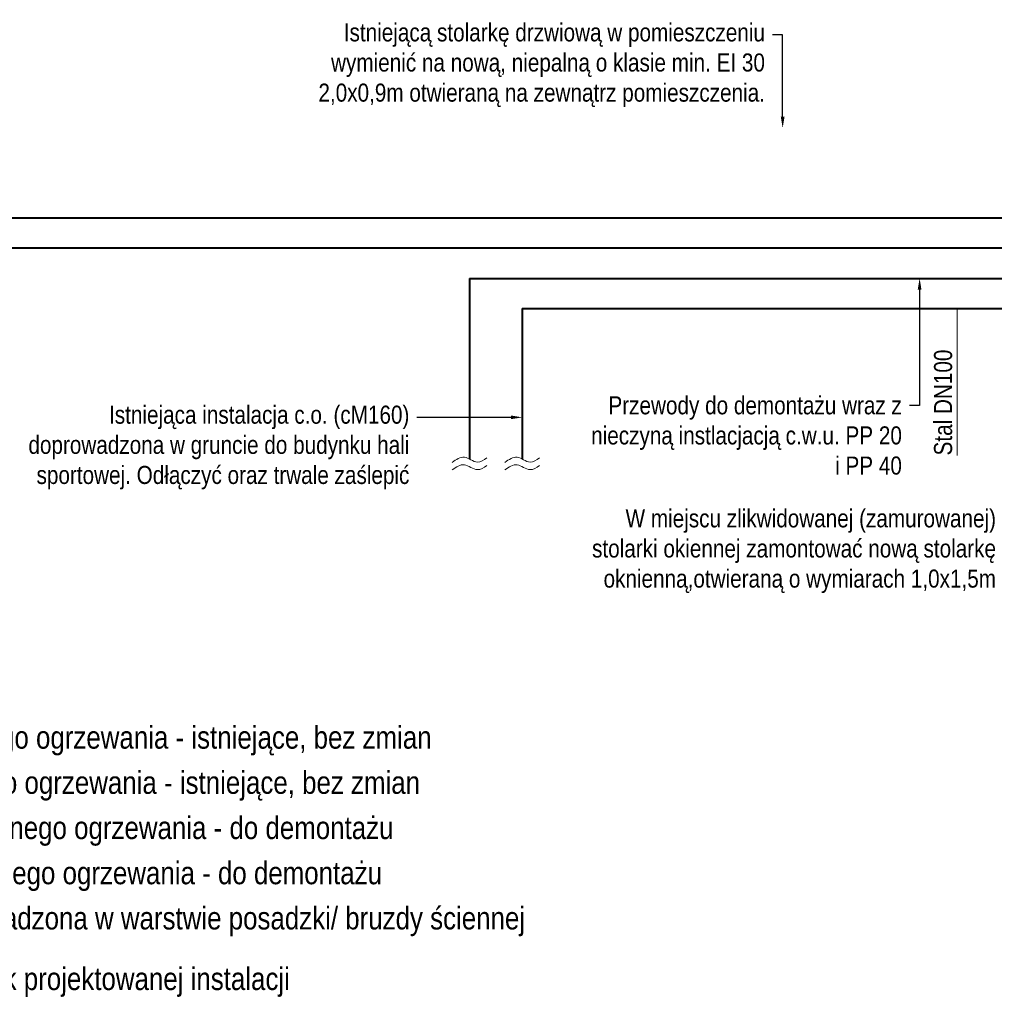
# Model space of a CAD drawing. Header units: centimetres. Extents: x 1912 to 37354, y 4932 to 6633.
# Tile 119 of 236: x 24290 to 24937, y 5341 to 5995. Entities that reach past the tile are written whole.
import ezdxf
from ezdxf import colors
from ezdxf.entities.mleader import LeaderData, LeaderLine
from ezdxf.lldxf.tags import DXFTag
from ezdxf.math import Vec2, Vec3

# ---------------------------------------------------------------- set-up
doc = ezdxf.new("R2010")
doc.units = ezdxf.units.CM
for name, color, linetype, lineweight in [('IS_Opis', 250, 'Continuous', 9), ('IS_Powrót', 5, 'DASH', 40), ('IS_Zasilanie', 1, 'SOLID', 40)]:
    doc.layers.add(name, color=color, linetype=linetype, lineweight=lineweight)
doc.styles.add('styl1', font='ARIALN.TTF')
tags = doc.linetypes.add('DASH', pattern=[15, 10, -5]).pattern_tags.tags
tags[6:7] = [DXFTag(74, 4), DXFTag(75, 0), DXFTag(340, '0'), DXFTag(46, 0.0), DXFTag(50, 0.0), DXFTag(44, 0.0), DXFTag(45, 0.0)]
tags[4:5] = [DXFTag(74, 4), DXFTag(75, 0), DXFTag(340, '0'), DXFTag(46, 0.0), DXFTag(50, 0.0), DXFTag(44, 0.0), DXFTag(45, 0.0)]
tags = doc.linetypes.add('SOLID', pattern=[10, 10, 0]).pattern_tags.tags
tags[6:7] = [DXFTag(74, 4), DXFTag(75, 0), DXFTag(340, '0'), DXFTag(46, 0.0), DXFTag(50, 0.0), DXFTag(44, 0.0), DXFTag(45, 0.0)]
tags[4:5] = [DXFTag(74, 4), DXFTag(75, 0), DXFTag(340, '0'), DXFTag(46, 0.0), DXFTag(50, 0.0), DXFTag(44, 0.0), DXFTag(45, 0.0)]

msp = doc.modelspace()

# ---------------------------------------------------------------- linework, layer by layer
at = {"layer": 'IS_Opis'}
for points in [[(24577.36, 5701.17), (24585.44, 5704.58), (24594.01, 5701.34), (24600.27, 5704.15)], [(24612.36, 5701.17), (24620.44, 5704.58), (24629.01, 5701.34), (24635.27, 5704.15)], [(24577.35, 5696.17), (24585.43, 5699.58), (24594, 5696.34), (24600.26, 5699.15)], [(24612.35, 5696.17), (24620.43, 5699.58), (24629, 5696.34), (24635.26, 5699.15)]]:
    msp.add_spline(points, degree=3, dxfattribs=at)
at = {"layer": 'IS_Powrót', "color": 18, "true_color": 0x000000}
for p, q in [((25560.46, 5843.34), (24263.96, 5843.34)), ((24588.82, 5823.34), (25580.46, 5823.34)), ((24588.82, 5823.34), (24588.82, 5783.34))]:
    msp.add_line(p, q, dxfattribs=at)
at = {"layer": 'IS_Powrót'}
msp.add_line((24588.82, 5783.34), (24588.82, 5703.34), dxfattribs=at)
at = {"layer": 'IS_Zasilanie', "color": 18, "true_color": 0x000000}
for p, q in [((25595.46, 5863.34), (24283.96, 5863.34)), ((24623.82, 5803.34), (25615.46, 5803.34)), ((24623.82, 5803.34), (24623.82, 5783.34))]:
    msp.add_line(p, q, dxfattribs=at)
at = {"layer": 'IS_Zasilanie'}
msp.add_line((24623.82, 5783.34), (24623.82, 5703.34), dxfattribs=at)

# ---------------------------------------------------------------- texts
at = {"layer": 'IS_Opis', "char_height": 15, "attachment_point": 8, "line_spacing_factor": 0.938532, "style": 'styl1'}
for s, insert in [('\\pxql;zasilanie instalacji centralnego ogrzewania - istniejące, bez zmian', (24313.9, 5506.56)), ('\\pxql;powrót instalacji centralnego ogrzewania - istniejące, bez zmian', (24313.9, 5476.56)), ('\\pxql;zasilanie instalacji centralnego ogrzewania - do demontażu', (24313.9, 5446.56)), ('\\pxql;powrót instalacji centralnego ogrzewania - do demontażu', (24313.9, 5416.56)), ('\\pxql;instalacja kanalizacji sanitarnej prowadzona w warstwie posadzki/ bruzdy ściennej', (24313.9, 5386.56)), ('\\pxql;materiał i spadek projektowanej instalacji', (24313.9, 5346.32))]:
    msp.add_mtext(s, dxfattribs=dict(at, insert=insert))

# ---------------------------------------------------------------- leaders
at = {"layer": 'IS_Opis'}
ml = msp.add_multileader_mtext('Standard', dxfattribs=at)
ml.set_content('Istniejącą stolarkę drzwiową w pomieszczeniu wymienić na nową, niepalną o klasie min. EI 30 2,0x0,9m otwieraną na zewnątrz pomieszczenia.', color=256, style='styl1')
ml.set_leader_properties()
ml.build(insert=Vec2(0, 0))
ml.multileader.update_dxf_attribs({"dogleg_length": 5, "arrow_head_size": 7.5})
ctx = ml.context
ctx.base_point, ctx.char_height, ctx.arrow_head_size, ctx.landing_gap_size, ctx.plane_origin = Vec3(24485.04, 5984.93), 12, 7.5, 5, Vec3(24784.11, 5596.34)
ctx.text_align_type = 2
notes = []
notes.append((ctx, [(0, (1, 1, 0), (24796.75, 5984.93), (-1, 0), 6.77, [(0, [(24796.75, 5923.11)], 0, [])])]))
ctx.mtext.insert, ctx.mtext.width, ctx.mtext.defined_height, ctx.mtext.alignment, ctx.mtext.flow_direction = Vec3(24784.98, 5992.67), 336.8657, 76.92, 3, 5
ctx.mtext.has_bg_fill, ctx.mtext.bg_color, ctx.mtext.bg_scale_factor, ctx.mtext.bg_transparency, ctx.mtext.use_window_bg_color = 1, -1027028792, 1.5, 0, 1
ml = msp.add_multileader_mtext('Standard', dxfattribs=at)
ml.set_content('\\A1;W miejscu zlikwidowanej (zamurowanej) stolarki okiennej zamontować nową stolarkę oknienną,otwieraną o wymiarach 1,0x1,5m', color=256, style='styl1')
ml.set_leader_properties()
ml.build(insert=Vec2(0, 0))
ml.multileader.update_dxf_attribs({"dogleg_length": 5, "arrow_head_size": 7.5})
ctx = ml.context
ctx.base_point, ctx.char_height, ctx.arrow_head_size, ctx.landing_gap_size, ctx.plane_origin = Vec3(24666.2, 5662.26), 12, 7.5, 5, Vec3(24880.59, 5762.44)
ctx.text_align_type = 2
notes.append((ctx, [(1, (1, 1, 0), (24949.62, 5662.26), (-1, 0), 6.23, [(0, [(24949.62, 5753.34)], 0, [])])]))
ctx.mtext.insert, ctx.mtext.width, ctx.mtext.defined_height, ctx.mtext.alignment, ctx.mtext.flow_direction = Vec3(24938.39, 5670.03), 278.8837, 76.92, 3, 5
ctx.mtext.has_bg_fill, ctx.mtext.bg_color, ctx.mtext.bg_scale_factor, ctx.mtext.bg_transparency, ctx.mtext.use_window_bg_color = 1, -1027028792, 1.5, 0, 1
for ctx, leaders in notes:
    for number, flags, end, landing, length, lines in leaders:
        leader = LeaderData()
        leader.index, (leader.has_last_leader_line, leader.has_dogleg_vector, leader.attachment_direction) = number, flags
        leader.last_leader_point, leader.dogleg_vector, leader.dogleg_length = Vec3(end), Vec3(landing), length
        for number, points, colour, breaks in lines:
            line = LeaderLine()
            line.index, line.vertices, line.color, line.breaks = number, Vec3.list(points), colors.encode_raw_color(colour), breaks
            leader.lines.append(line)
        ctx.leaders.append(leader)

# ---------------------------------------------------------------- next in the draw order: linework, layer by layer
msp.add_line((24912.56, 5705.77), (24912.56, 5803.34), dxfattribs=at)

# ---------------------------------------------------------------- next in the draw order: texts
at = {"layer": 'IS_Opis', "insert": (24897.23, 5705.77), "char_height": 12, "attachment_point": 1, "rotation": 90, "style": 'styl1'}
msp.add_mtext_dynamic_manual_height_columns('\\pxql;Stal DN100', width=79.2717, gutter_width=12.5, heights=[0], dxfattribs=at)

# ---------------------------------------------------------------- next in the draw order: leaders
at = {"layer": 'IS_Opis'}
ml = msp.add_multileader_mtext('Standard', dxfattribs=at)
ml.set_content('Przewody do demontażu wraz z nieczyną instlacjacją c.w.u. PP 20 i PP 40', color=256, style='styl1')
ml.set_leader_properties()
ml.build(insert=Vec2(0, 0))
ml.multileader.update_dxf_attribs({"dogleg_length": 5, "arrow_head_size": 7.5})
ctx = ml.context
ctx.base_point, ctx.char_height, ctx.arrow_head_size, ctx.landing_gap_size, ctx.plane_origin = Vec3(24666.13, 5738.96), 12, 7.5, 5, Vec3(24875.03, 5496.57)
ctx.text_align_type = 2
notes = []
notes.append((ctx, [(0, (1, 1, 0), (24887.67, 5738.96), (-1, 0), 6.77, [(0, [(24887.67, 5823.34)], 0, [])])]))
ctx.mtext.insert, ctx.mtext.width, ctx.mtext.defined_height, ctx.mtext.alignment, ctx.mtext.flow_direction = Vec3(24875.9, 5745.07), 206.9709, 72.58, 3, 5
ctx.mtext.has_bg_fill, ctx.mtext.bg_color, ctx.mtext.bg_scale_factor, ctx.mtext.bg_transparency, ctx.mtext.use_window_bg_color = 1, -1073741824, 1, 0, 1
ml = msp.add_multileader_mtext('Standard', dxfattribs=at)
ml.set_content('\\A1;Istniejąca instalacja c.o. (cM160) doprowadzona w gruncie do budynku hali sportowej. {\\A0;Odłączyć oraz trwale zaślepić}', color=256, style='styl1')
ml.set_leader_properties()
ml.build(insert=Vec2(0, 0))
ml.multileader.update_dxf_attribs({"dogleg_length": 5, "arrow_head_size": 7.5})
ctx = ml.context
ctx.base_point, ctx.char_height, ctx.arrow_head_size, ctx.landing_gap_size, ctx.plane_origin = Vec3(24292.35, 5731.07), 12, 7.5, 5, Vec3(24491.11, 5831.25)
ctx.text_align_type = 2
notes.append((ctx, [(1, (1, 1, 0), (24560.14, 5731.07), (-1, 0), 6.23, [(0, [(24623.82, 5731.07)], 0, [])])]))
ctx.mtext.insert, ctx.mtext.width, ctx.mtext.defined_height, ctx.mtext.alignment, ctx.mtext.flow_direction = Vec3(24548.91, 5738.84), 252.2095, 76.92, 3, 5
ctx.mtext.has_bg_fill, ctx.mtext.bg_color, ctx.mtext.bg_scale_factor, ctx.mtext.bg_transparency, ctx.mtext.use_window_bg_color = 1, -1027028792, 1.5, 0, 1
for ctx, leaders in notes:
    for number, flags, end, landing, length, lines in leaders:
        leader = LeaderData()
        leader.index, (leader.has_last_leader_line, leader.has_dogleg_vector, leader.attachment_direction) = number, flags
        leader.last_leader_point, leader.dogleg_vector, leader.dogleg_length = Vec3(end), Vec3(landing), length
        for number, points, colour, breaks in lines:
            line = LeaderLine()
            line.index, line.vertices, line.color, line.breaks = number, Vec3.list(points), colors.encode_raw_color(colour), breaks
            leader.lines.append(line)
        ctx.leaders.append(leader)

doc.saveas('drawing.dxf')
